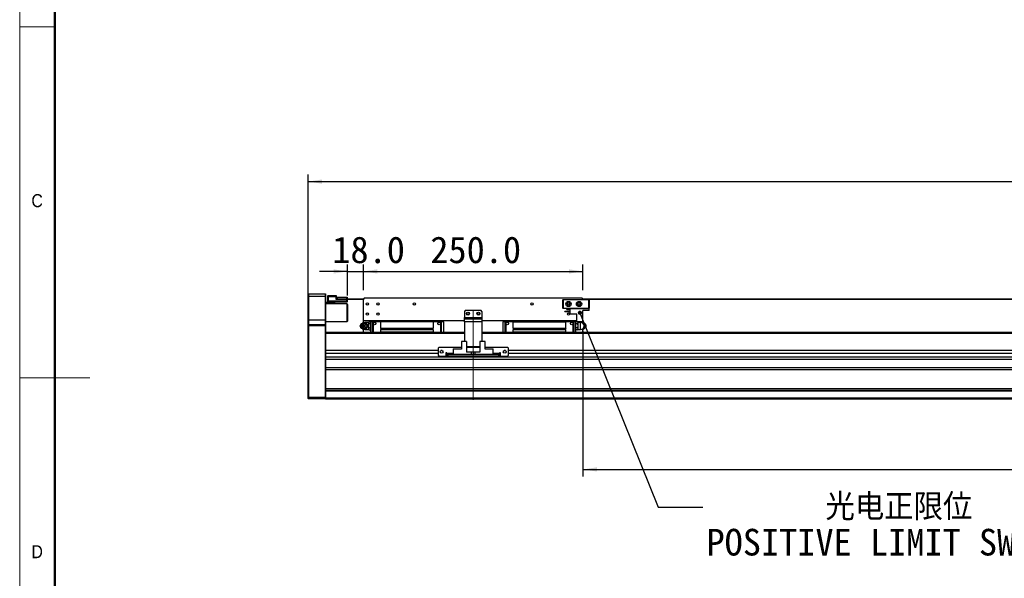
# Model space of a CAD drawing. Header units: millimetres. Extents: x 40 to 3320, y 40 to 2336.
# Tile 2 of 11: x 40 to 1161, y 959 to 1596. Entities that reach past the tile are written whole.
import ezdxf

# ---------------------------------------------------------------- set-up
doc = ezdxf.new("R2010")
doc.units = ezdxf.units.MM
doc.header["$LTSCALE"] = 8
doc.linetypes.add('CENTERX2', pattern=[20.32, 12.7, -2.54, 2.54, -2.54])
doc.layers.add('DIMNS', color=7, linetype='Continuous')
doc.styles.add('SLDTEXTSTYLE0', font='Gothic.ttf', dxfattribs={"width": 0.913})
doc.styles.add('SLDTEXTSTYLE7', font='txt')
doc.styles.add('SLDTEXTSTYLE8', font='txt', dxfattribs={"bigfont": 'bigfont'})
doc.dimstyles.new('SLDDIMSTYLE0', dxfattribs={"dimtxt": 30.4, "dimasz": 16, "dimexe": 0, "dimexo": 0.0625, "dimgap": 7.6, "dimtad": 2, "dimdec": 1, "dimrnd": 1e-09, "dimzin": 4, "dimdsep": 46, "dimtxsty": 'SLDTEXTSTYLE7', "dimsah": 1, "dimcen": 0.09, "dimadec": 0, "dimazin": 1, "dimtfac": 1, "dimtdec": 1, "dimtmove": 0, "dimatfit": 0, "dimfxl": 0, "dimfrac": 2, "dimtolj": 1, "dimtzin": 12, "dimarcsym": 0})
doc.dimstyles.new('SLDDIMSTYLE1', dxfattribs={"dimtxt": 30.4, "dimasz": 16, "dimexe": 0, "dimexo": 0.0625, "dimgap": 7.6, "dimtad": 2, "dimdec": 1, "dimrnd": 1e-09, "dimzin": 4, "dimdsep": 46, "dimtxsty": 'SLDTEXTSTYLE7', "dimsah": 1, "dimcen": 0.09, "dimadec": 0, "dimazin": 1, "dimtfac": 1, "dimtdec": 1, "dimtofl": 0, "dimtmove": 0, "dimatfit": 3, "dimfxl": 0, "dimfrac": 2, "dimtolj": 1, "dimtzin": 12, "dimarcsym": 0})
doc.dimstyles.new('SLDDIMSTYLE4', dxfattribs={"dimtxt": 0.18, "dimasz": 4.8, "dimexe": 0, "dimexo": 0.0625, "dimgap": 0, "dimtad": 0, "dimtih": 1, "dimtoh": 1, "dimdec": 0, "dimrnd": 1e-09, "dimzin": 0, "dimdsep": 46, "dimtxsty": 'Standard', "dimblk1": 'DOT', "dimblk2": 'DOT', "dimsah": 1, "dimcen": 0.09, "dimadec": 0, "dimazin": 0, "dimtfac": 4.8, "dimtdec": 0, "dimtofl": 0, "dimtmove": 0, "dimatfit": 3, "dimldrblk": 'DOT', "dimfxl": 0, "dimfrac": 2, "dimtolj": 1, "dimtzin": 0, "dimarcsym": 0})

# ---------------------------------------------------------------- blocks, each defined once
blk = doc.blocks.new('_D_8')
at = {"layer": 'DIMNS'}
for p, q in [((368.3, 1257.2), (368.3, 1419.5)), ((2484.3, 1257.2), (2484.3, 1419.5)), ((368.3, 1411.5), (2484.3, 1411.5))]:
    blk.add_line(p, q, dxfattribs=at)
for points in [[(368.3, 1411.5), (384.3, 1409.1), (384.3, 1413.9)], [(2484.3, 1411.5), (2468.3, 1413.9), (2468.3, 1409.1)]]:
    blk.add_solid(points, dxfattribs=at)
at = {"layer": 'DIMNS', "insert": (1347.4, 1451.4), "char_height": 30.4, "attachment_point": 1, "style": 'SLDTEXTSTYLE7'}
blk.add_mtext('2116.0', dxfattribs=at)
blk = doc.blocks.new('_D_10')
at = {"layer": 'DIMNS'}
for p, q in [((431.3, 1287.7), (431.3, 1317.1)), ((681.3, 1287.7), (681.3, 1317.1)), ((431.3, 1309.1), (681.3, 1309.1))]:
    blk.add_line(p, q, dxfattribs=at)
for points in [[(431.3, 1309.1), (447.3, 1306.7), (447.3, 1311.5)], [(681.3, 1309.1), (665.3, 1311.5), (665.3, 1306.7)]]:
    blk.add_solid(points, dxfattribs=at)
at = {"layer": 'DIMNS', "insert": (507.5, 1349), "char_height": 30.4, "attachment_point": 1, "style": 'SLDTEXTSTYLE7'}
blk.add_mtext('250.0', dxfattribs=at)
blk = doc.blocks.new('_D_11')
at = {"layer": 'DIMNS'}
for p, q in [((413.3, 1281.7), (413.3, 1317.1)), ((431.3, 1287.7), (431.3, 1317.1)), ((413.3, 1309.1), (381.3, 1309.1)), ((413.3, 1309.1), (431.3, 1309.1)), ((431.3, 1309.1), (470.8, 1309.1))]:
    blk.add_line(p, q, dxfattribs=at)
for points in [[(413.3, 1309.1), (397.3, 1311.5), (397.3, 1306.7)], [(431.3, 1309.1), (447.3, 1306.7), (447.3, 1311.5)]]:
    blk.add_solid(points, dxfattribs=at)
at = {"layer": 'DIMNS', "insert": (395.9, 1349), "char_height": 30.4, "attachment_point": 1, "style": 'SLDTEXTSTYLE7'}
blk.add_mtext('18.0', dxfattribs=at)
blk = doc.blocks.new('_D_12')
at = {"layer": 'DIMNS'}
for p, q in [((681.3, 1241.4), (681.3, 1075.5)), ((2141.3, 1237.9), (2141.3, 1075.5)), ((681.3, 1083.5), (2141.3, 1083.5))]:
    blk.add_line(p, q, dxfattribs=at)
for points in [[(681.3, 1083.5), (697.3, 1081.1), (697.3, 1085.9)], [(2141.3, 1083.5), (2125.3, 1085.9), (2125.3, 1081.1)]]:
    blk.add_solid(points, dxfattribs=at)
at = {"layer": 'DIMNS', "char_height": 30.4, "attachment_point": 1, "style": 'SLDTEXTSTYLE7'}
for s, insert in [('Stroke T=', (1283.1, 1123.4)), ('1460.0', (1458.7, 1123.4))]:
    blk.add_mtext(s, dxfattribs=dict(at, insert=insert))
blk = doc.blocks.new('SW_NOTE_5')
at = {"layer": 'DIMNS', "color": 0, "char_height": 30.4, "attachment_point": 1}
for s, insert, style in [('     光电正限位', (4.3, 15.4), 'SLDTEXTSTYLE8'), ('POSITIVE LIMIT SWITCH', (4.3, -24.8), 'SLDTEXTSTYLE7')]:
    blk.add_mtext(s, dxfattribs=dict(at, insert=insert, style=style))
blk = doc.blocks.new('_DOT')
at = {"color": 0, "linetype": 'ByBlock', "lineweight": -2}
blk.add_line((-0.5, 0), (-1, 0), dxfattribs=at)
at = {"color": 0, "linetype": 'ByBlock', "const_width": 0.5}
blk.add_lwpolyline([(-0.25, 0, 1), (0.25, 0, 1)], format="xyb", close=True, dxfattribs=at)

msp = doc.modelspace()

# ---------------------------------------------------------------- linework, layer by layer
at = {"color": 7, "linetype": 'Continuous', "lineweight": 18}
for p, q in [((40, 2336), (40, 40)), ((80, 2296), (80, 80)), ((40, 1588), (80, 1588)), ((40, 1188), (120, 1188))]:
    msp.add_line(p, q, dxfattribs=at)
at = {"color": 7, "linetype": 'Continuous', "lineweight": 50}
msp.add_line((80, 2296), (80, 80), dxfattribs=at)
at = {"color": 7, "linetype": 'Continuous', "lineweight": 25}
for p, q in [((368.648705, 1283.5100099), (368.3486552, 1283.2100123)), ((368.3486552, 1280.5100113), (368.3486552, 1283.2100123)), ((368.648705, 1280.5100113), (368.3486552, 1280.5100113)), ((368.3486552, 1253.5100125), (368.3486552, 1280.5100113)), ((368.648705, 1283.5100099), (368.648705, 1280.5100113)), ((368.648705, 1283.5100099), (388.0487055, 1283.5100099)), ((368.648705, 1280.5100113), (368.648705, 1253.5100125)), ((388.0487055, 1280.5100113), (368.648705, 1280.5100113)), ((388.0487055, 1280.5100113), (388.0487055, 1283.5100099)), ((388.0487055, 1283.5100099), (388.3486957, 1283.2100123)), ((388.0487055, 1253.5100125), (388.0487055, 1280.5100113)), ((388.0487055, 1280.5100113), (388.3486957, 1280.5100113)), ((388.3486957, 1283.2100123), (388.3486957, 1280.5100113)), ((388.3486957, 1280.5100113), (388.3486957, 1253.5100125)), ((390.8486933, 1281.2100157), (391.1486835, 1281.5100133)), ((390.8486933, 1280.0100103), (390.8486933, 1281.2100157)), ((390.8486933, 1275.5100161), (390.8486933, 1280.0100103)), ((390.8486933, 1280.0100103), (391.1486835, 1280.0100103)), ((391.1486835, 1281.5100133), (391.1486835, 1280.0100103)), ((391.1486835, 1281.5100133), (400.3486604, 1281.5100133)), ((391.1486835, 1280.0100103), (391.1486835, 1275.5100161)), ((400.3486604, 1280.0100103), (391.1486835, 1280.0100103)), ((400.3486604, 1281.5100133), (400.3486604, 1280.0100103)), ((400.3486604, 1277.210015), (400.3486604, 1280.0100103)), ((400.8486838, 1277.7100161), (400.8486838, 1279.7100127)), ((400.8486838, 1279.7100127), (401.3487072, 1279.7100127)), ((401.3487072, 1279.7100127), (401.3487072, 1277.7100161)), ((401.3487072, 1279.7100127), (412.3486848, 1279.7100127)), ((412.3486848, 1277.7100161), (412.3486848, 1279.7100127)), ((412.3486848, 1279.7100127), (412.8487081, 1279.7100127)), ((412.8487081, 1279.7100127), (412.8487081, 1277.7100161)), ((432.3486955, 1278.5100147), (431.3486786, 1277.5100127)), ((680.3486765, 1278.5100147), (432.3486955, 1278.5100147)), ((681.3486786, 1277.5100127), (680.3486765, 1278.5100147)), ((388.3486957, 1274.010013), (391.1486835, 1274.010013)), ((398.3486862, 1273.010011), (388.3486957, 1273.010011)), ((412.8487081, 1272.0100164), (388.3486957, 1272.0100164)), ((390.8486933, 1274.3100107), (390.8486933, 1275.5100161)), ((391.1486835, 1275.5100161), (390.8486933, 1275.5100161)), ((391.1486835, 1274.010013), (390.8486933, 1274.3100107)), ((391.1486835, 1275.5100161), (412.5486583, 1275.5100161)), ((391.1486835, 1275.5100161), (391.1486835, 1274.010013)), ((412.5486583, 1274.010013), (391.1486835, 1274.010013)), ((398.3486862, 1274.010013), (398.3486862, 1273.010011)), ((398.3486862, 1273.010011), (398.3486862, 1272.0100164)), ((400.3486604, 1277.5100127), (412.5486583, 1277.5100127)), ((412.5486583, 1277.210015), (400.3486604, 1277.210015)), ((400.8486838, 1277.5100127), (400.8486838, 1277.7100161)), ((401.3487072, 1277.7100161), (400.8486838, 1277.7100161)), ((401.3487072, 1277.7100161), (412.3486848, 1277.7100161)), ((412.8487081, 1277.7100161), (412.3486848, 1277.7100161)), ((412.5486583, 1277.5100127), (431.3486786, 1277.5100127)), ((412.5486583, 1277.5100127), (412.5486583, 1277.210015)), ((412.5486583, 1277.5100127), (412.8487081, 1277.210015)), ((412.5486583, 1275.5100161), (412.5486583, 1277.210015)), ((412.5486583, 1277.210015), (412.8487081, 1277.210015)), ((412.5486583, 1274.010013), (412.5486583, 1275.5100161)), ((412.5486583, 1275.5100161), (412.8487081, 1275.5100161)), ((412.5486583, 1274.010013), (412.8487081, 1274.3100107)), ((412.8487081, 1277.7100161), (431.5486819, 1277.7100161)), ((412.8487081, 1277.210015), (412.8487081, 1275.5100161)), ((412.8487081, 1275.5100161), (412.8487081, 1274.3100107)), ((413.3486719, 1271.5100154), (412.8487081, 1272.0100164)), ((412.8487081, 1252.0100132), (412.8487081, 1272.0100164)), ((413.3486719, 1271.5100154), (413.3486719, 1252.5100142)), ((431.3486786, 1253.0100115), (431.3486786, 1277.5100127)), ((658.3486766, 1276.710014), (658.6486966, 1277.0100117)), ((658.6486966, 1276.5857458), (658.3486766, 1276.710014)), ((658.3486766, 1267.3100114), (658.3486766, 1276.710014)), ((658.6486966, 1267.4342796), (658.3486766, 1267.3100114)), ((658.6486966, 1267.0100137), (658.3486766, 1267.3100114)), ((658.6486966, 1277.0100117), (688.0486877, 1277.0100117)), ((658.6486966, 1277.0100117), (658.7729425, 1276.710014)), ((658.7729425, 1276.710014), (658.6486966, 1276.5857458)), ((658.6486966, 1276.5857458), (658.6486966, 1267.4342796)), ((658.6486966, 1267.4342796), (658.7729425, 1267.3100114)), ((658.7729425, 1267.3100114), (658.6486966, 1267.0100137)), ((666.8486864, 1267.0100137), (658.6486966, 1267.0100137)), ((687.924412, 1276.710014), (658.7729425, 1276.710014)), ((658.7729425, 1267.3100114), (687.924412, 1267.3100114)), ((666.8486864, 1260.8100131), (666.8486864, 1267.0100137)), ((666.8486864, 1267.0100137), (688.3486778, 1267.0100137)), ((681.1486901, 1277.7100161), (2171.5487213, 1277.7100161)), ((681.3486786, 1277.5100127), (2171.3486881, 1277.5100127)), ((681.3486786, 1277.0100117), (681.3486786, 1277.5100127)), ((688.0486877, 1277.0100117), (687.924412, 1276.710014)), ((688.0486877, 1276.5857458), (687.924412, 1276.710014)), ((687.924412, 1267.3100114), (688.0486877, 1267.4342796)), ((687.924412, 1267.3100114), (688.0486877, 1267.0100137)), ((688.0486877, 1277.0100117), (688.3486778, 1276.710014)), ((688.3486778, 1276.710014), (688.0486877, 1276.5857458)), ((688.0486877, 1267.4342796), (688.0486877, 1276.5857458)), ((688.3486778, 1267.3100114), (688.0486877, 1267.4342796)), ((688.3486778, 1267.3100114), (688.0486877, 1267.0100137)), ((688.3486778, 1276.710014), (688.3486778, 1267.3100114)), ((688.3486778, 1264.4100144), (688.3486778, 1267.0100137)), ((547.3486752, 1264.5100161), (546.3486881, 1263.5100141)), ((546.3486881, 1263.5100141), (546.3486881, 1256.5100111)), ((546.3486881, 1256.5100111), (566.348669, 1256.5100111)), ((546.3486881, 1255.0100118), (546.3486881, 1256.5100111)), ((565.3486819, 1264.5100161), (547.3486752, 1264.5100161)), ((566.348669, 1263.5100141), (565.3486819, 1264.5100161)), ((566.348669, 1263.5100141), (566.348669, 1256.5100111)), ((566.348669, 1256.5100111), (566.348669, 1255.0100118)), ((660.6486709, 1263.7600109), (666.8486864, 1263.7600109)), ((660.6486709, 1263.4600133), (660.6486709, 1263.7600109)), ((660.6486709, 1263.4600133), (666.8486864, 1263.4600133)), ((663.0486817, 1266.410011), (666.8486864, 1266.410011)), ((663.0486817, 1265.7100141), (663.0486817, 1266.410011)), ((663.0486817, 1265.7100141), (666.8486864, 1265.7100141)), ((666.8486864, 1260.8100131), (674.3986876, 1260.8100131)), ((674.3986876, 1251.5100121), (674.3986876, 1260.8100131)), ((681.3486786, 1251.5100121), (681.3486786, 1264.4100144)), ((688.3486778, 1264.4100144), (681.3486786, 1264.4100144)), ((368.648705, 1253.5100125), (368.3486552, 1253.5100125)), ((368.3486552, 1248.2100122), (368.3486552, 1253.5100125)), ((368.648705, 1248.5100135), (368.3486552, 1248.2100122)), ((368.3486552, 1247.0100142), (368.3486552, 1248.2100122)), ((368.648705, 1247.0100142), (368.3486552, 1247.0100142)), ((368.3486552, 1166.1342766), (368.3486552, 1247.0100142)), ((368.648705, 1253.5100125), (368.648705, 1248.5100135)), ((388.0487055, 1253.5100125), (368.648705, 1253.5100125)), ((368.648705, 1248.5100135), (368.648705, 1247.0100142)), ((368.648705, 1248.5100135), (388.0487055, 1248.5100135)), ((368.648705, 1247.0100142), (368.648705, 1166.0100121)), ((388.0487055, 1247.0100142), (368.648705, 1247.0100142)), ((388.0487055, 1248.5100135), (388.0487055, 1253.5100125)), ((388.3486957, 1253.5100125), (388.0487055, 1253.5100125)), ((388.0487055, 1247.0100142), (388.0487055, 1248.5100135)), ((388.3486957, 1248.2100122), (388.0487055, 1248.5100135)), ((388.0487055, 1166.0100121), (388.0487055, 1247.0100142)), ((388.3486957, 1247.0100142), (388.0487055, 1247.0100142)), ((388.3486957, 1253.5100125), (388.3486957, 1248.2100122)), ((388.3486957, 1252.0100132), (412.8487081, 1252.0100132)), ((388.3486957, 1248.2100122), (388.3486957, 1247.0100142)), ((388.3486957, 1247.0100142), (388.3486957, 1239.2241575)), ((412.8487081, 1252.0100132), (413.3486719, 1252.5100142)), ((428.5455019, 1248.9713758), (428.1887085, 1248.4506771)), ((428.1887085, 1245.5693513), (428.5455019, 1245.0486489)), ((430.4555029, 1250.5100138), (430.1974148, 1250.1421116)), ((546.3486881, 1253.0100115), (431.3486786, 1253.0100115)), ((431.3486786, 1250.5100138), (431.3486786, 1253.0100115)), ((437.3486907, 1251.0100111), (434.0486796, 1251.0100111)), ((434.1791243, 1250.5100138), (434.6346528, 1250.5100138)), ((436.5199477, 1247.0100142), (436.0405178, 1247.0100142)), ((437.8474922, 1251.6288154), (437.3486907, 1251.1300139)), ((437.3486907, 1250.9676732), (437.8474922, 1251.6288154)), ((437.3486907, 1251.1300139), (437.3486907, 1250.9676732)), ((437.3486907, 1250.4741132), (437.3486907, 1250.9676732)), ((437.3486907, 1249.980557), (437.3486907, 1250.4741132)), ((437.8474922, 1249.3194148), (437.3486907, 1249.980557)), ((437.3486907, 1247.9971304), (437.3486907, 1249.980557)), ((437.3486907, 1247.9971304), (437.8474922, 1249.3194148)), ((437.3486907, 1247.0100142), (437.3486907, 1247.9971304)), ((437.3486907, 1246.0228942), (437.3486907, 1247.0100142)), ((437.8474922, 1244.7006099), (437.3486907, 1246.0228942)), ((437.3486907, 1244.0394714), (437.3486907, 1246.0228942)), ((437.3486907, 1244.0394714), (437.8474922, 1244.7006099)), ((437.8474922, 1251.6288154), (439.3486948, 1251.6288154)), ((439.3486948, 1249.3194148), (437.8474922, 1249.3194148)), ((437.8474922, 1244.7006099), (439.3486948, 1244.7006099)), ((439.3486948, 1252.6100121), (441.8486924, 1252.6100121)), ((439.3486948, 1252.6100121), (439.3486948, 1251.6100138)), ((441.8486924, 1251.6100138), (439.3486948, 1251.6100138)), ((439.3486948, 1251.6100138), (439.3486948, 1239.5100139)), ((441.8486924, 1252.1100111), (441.8486924, 1252.6100121)), ((442.3486859, 1252.6100121), (441.8486924, 1252.1100111)), ((441.8486924, 1251.6100138), (441.8486924, 1252.1100111)), ((441.8486924, 1252.1100111), (442.3486859, 1251.6100138)), ((441.8486924, 1239.5100139), (441.8486924, 1251.6100138)), ((450.9486825, 1252.6100121), (442.3486859, 1252.6100121)), ((442.3486859, 1251.6100138), (442.3486859, 1239.5100139)), ((450.9486825, 1251.6100138), (442.3486859, 1251.6100138)), ((450.9486825, 1253.0100115), (450.9486825, 1251.7000131)), ((510.7486815, 1251.7000131), (450.9486825, 1251.7000131)), ((450.9486825, 1251.7000131), (450.9486825, 1244.6100145)), ((450.9486825, 1244.6100145), (450.9486825, 1244.1100135)), ((450.9486825, 1244.6100145), (510.7486815, 1244.6100145)), ((510.7486815, 1253.0100115), (510.7486815, 1251.7000131)), ((519.3486781, 1252.6100121), (510.7486815, 1252.6100121)), ((510.7486815, 1251.7000131), (510.7486815, 1244.6100145)), ((519.3486781, 1251.6100138), (510.7486815, 1251.6100138)), ((510.7486815, 1244.6100145), (510.7486815, 1244.1100135)), ((519.8486716, 1252.1100111), (519.3486781, 1252.6100121)), ((519.3486781, 1251.6100138), (519.8486716, 1252.1100111)), ((519.3486781, 1239.5100139), (519.3486781, 1251.6100138)), ((519.8486716, 1252.6100121), (519.8486716, 1252.1100111)), ((519.8486716, 1252.6100121), (522.3486693, 1252.6100121)), ((519.8486716, 1252.1100111), (519.8486716, 1251.6100138)), ((522.3486693, 1251.6100138), (519.8486716, 1251.6100138)), ((519.8486716, 1251.6100138), (519.8486716, 1239.5100139)), ((522.3486693, 1251.6100138), (522.3486693, 1252.6100121)), ((522.3486693, 1251.6100138), (522.3486693, 1239.5100139)), ((546.3486881, 1251.5100121), (546.3486881, 1255.0100118)), ((546.3486881, 1255.0100118), (566.348669, 1255.0100118)), ((566.348669, 1251.5100121), (546.3486881, 1251.5100121)), ((546.3486881, 1251.5100121), (546.3486881, 1229.4100143)), ((566.348669, 1255.0100118), (566.348669, 1251.5100121)), ((674.3986876, 1253.0100115), (566.348669, 1253.0100115)), ((566.348669, 1251.5100121), (566.348669, 1229.4100143)), ((590.3486879, 1252.6100121), (592.8486855, 1252.6100121)), ((590.3486879, 1252.6100121), (590.3486879, 1251.6100138)), ((592.8486855, 1251.6100138), (590.3486879, 1251.6100138)), ((590.3486879, 1239.5100139), (590.3486879, 1251.6100138)), ((592.8486855, 1252.1100111), (592.8486855, 1252.6100121)), ((593.348679, 1252.6100121), (592.8486855, 1252.1100111)), ((592.8486855, 1251.6100138), (592.8486855, 1252.1100111)), ((592.8486855, 1252.1100111), (593.348679, 1251.6100138)), ((592.8486855, 1239.5100139), (592.8486855, 1251.6100138)), ((601.9486756, 1252.6100121), (593.348679, 1252.6100121)), ((593.348679, 1251.6100138), (593.348679, 1239.5100139)), ((601.9486756, 1251.6100138), (593.348679, 1251.6100138)), ((601.9486756, 1251.7000131), (601.9486756, 1253.0100115)), ((601.9486756, 1251.7000131), (661.7486746, 1251.7000131)), ((601.9486756, 1244.6100145), (601.9486756, 1251.7000131)), ((601.9486756, 1244.1100135), (601.9486756, 1244.6100145)), ((601.9486756, 1244.6100145), (661.7486746, 1244.6100145)), ((661.7486746, 1251.7000131), (661.7486746, 1253.0100115)), ((670.3486712, 1252.6100121), (661.7486746, 1252.6100121)), ((661.7486746, 1244.6100145), (661.7486746, 1251.7000131)), ((670.3486712, 1251.6100138), (661.7486746, 1251.6100138)), ((661.7486746, 1244.6100145), (661.7486746, 1244.1100135)), ((670.8486945, 1252.1100111), (670.3486712, 1252.6100121)), ((670.3486712, 1251.6100138), (670.8486945, 1252.1100111)), ((670.3486712, 1239.5100139), (670.3486712, 1251.6100138)), ((670.8486945, 1252.6100121), (670.8486945, 1252.1100111)), ((670.8486945, 1252.6100121), (673.3486921, 1252.6100121)), ((670.8486945, 1252.1100111), (670.8486945, 1251.6100138)), ((673.3486921, 1251.6100138), (670.8486945, 1251.6100138)), ((670.8486945, 1251.6100138), (670.8486945, 1239.5100139)), ((673.3486921, 1251.6100138), (673.3486921, 1252.6100121)), ((674.3986876, 1251.6288154), (673.3486921, 1251.6288154)), ((673.3486921, 1239.5100139), (673.3486921, 1251.6100138)), ((674.8498947, 1249.3194148), (673.3486921, 1249.3194148)), ((674.8498947, 1244.7006099), (673.3486921, 1244.7006099)), ((681.3486786, 1251.5100121), (674.3986876, 1251.5100121)), ((674.8498947, 1251.6288154), (675.3486962, 1250.9676732)), ((675.3486962, 1249.980557), (674.8498947, 1249.3194148)), ((674.8498947, 1249.3194148), (675.3486962, 1247.9971304)), ((675.3486962, 1246.0228942), (674.8498947, 1244.7006099)), ((674.8498947, 1244.7006099), (675.3486962, 1244.0394714)), ((675.3486962, 1251.1300139), (674.9686868, 1251.5100121)), ((675.3486962, 1250.9676732), (675.3486962, 1251.1300139)), ((678.6486776, 1251.0100111), (675.3486962, 1251.0100111)), ((675.3486962, 1250.9676732), (675.3486962, 1250.4741132)), ((675.3486962, 1250.4741132), (675.3486962, 1249.980557)), ((675.3486962, 1249.980557), (675.3486962, 1247.9971304)), ((675.3486962, 1247.9971304), (675.3486962, 1247.0100142)), ((675.3486962, 1247.0100142), (675.3486962, 1246.0228942)), ((675.3486962, 1246.0228942), (675.3486962, 1244.0394714)), ((681.833011, 1250.5100138), (680.4518075, 1250.5100138)), ((681.3486786, 1250.5100138), (681.3486786, 1251.5100121)), ((682.2418542, 1250.5100138), (681.833011, 1250.5100138)), ((684.1040374, 1247.0100142), (683.7180377, 1247.0100142)), ((684.5086635, 1248.4506771), (684.1518552, 1248.9713758)), ((684.1518552, 1245.0486489), (684.5086635, 1245.5693513)), ((546.3486881, 1239.5100139), (388.3486957, 1239.5100139)), ((388.3486957, 1239.2241575), (388.3486957, 1238.5100119)), ((388.3486957, 1238.5100119), (388.3486957, 1219.0100133)), ((431.3486786, 1239.5100139), (431.3486786, 1243.5100146)), ((434.0486796, 1243.0100135), (437.3486907, 1243.0100135)), ((434.1791243, 1243.5100146), (434.6346528, 1243.5100146)), ((437.3486907, 1243.5459115), (437.3486907, 1244.0394714)), ((437.3486907, 1243.0523515), (437.3486907, 1243.5459115)), ((437.8474922, 1242.3912093), (437.3486907, 1243.0523515)), ((437.3486907, 1242.8900145), (437.3486907, 1243.0523515)), ((437.3486907, 1242.8900145), (437.8474922, 1242.3912093)), ((437.8474922, 1242.3912093), (439.3486948, 1242.3912093)), ((510.7486815, 1244.1100135), (450.9486825, 1244.1100135)), ((450.9486825, 1242.9100118), (450.9486825, 1240.0800131)), ((450.9486825, 1242.9100118), (510.7486815, 1242.9100118)), ((510.7486815, 1240.0800131), (450.9486825, 1240.0800131)), ((450.9486825, 1240.0800131), (450.9486825, 1239.5100139)), ((510.7486815, 1242.9100118), (510.7486815, 1240.0800131)), ((510.7486815, 1240.0800131), (510.7486815, 1239.5100139)), ((2286.3486976, 1239.5100139), (566.348669, 1239.5100139)), ((661.7486746, 1244.1100135), (601.9486756, 1244.1100135)), ((601.9486756, 1240.0800131), (601.9486756, 1242.9100118)), ((601.9486756, 1242.9100118), (661.7486746, 1242.9100118)), ((601.9486756, 1239.5100139), (601.9486756, 1240.0800131)), ((661.7486746, 1240.0800131), (601.9486756, 1240.0800131)), ((661.7486746, 1240.0800131), (661.7486746, 1242.9100118)), ((661.7486746, 1239.5100139), (661.7486746, 1240.0800131)), ((674.8498947, 1242.3912093), (673.3486921, 1242.3912093)), ((675.3486962, 1243.0523515), (674.8498947, 1242.3912093)), ((674.8498947, 1242.3912093), (675.3486962, 1242.8900145)), ((675.3486962, 1244.0394714), (675.3486962, 1243.5459115)), ((675.3486962, 1243.5459115), (675.3486962, 1243.0523515)), ((675.3486962, 1243.0523515), (675.3486962, 1242.8900145)), ((675.3486962, 1243.0100135), (678.6486776, 1243.0100135)), ((681.3486786, 1239.5100139), (681.3486786, 1243.5100146)), ((682.2418542, 1243.5100146), (681.833011, 1243.5100146)), ((517.348674, 1222.510013), (516.3486869, 1221.5100128)), ((542.8486735, 1222.510013), (517.348674, 1222.510013)), ((542.8486735, 1229.4100143), (542.8486735, 1220.5100126)), ((548.8486857, 1229.4100143), (542.8486735, 1229.4100143)), ((548.8486857, 1229.4100143), (548.8486857, 1217.010013)), ((563.8486714, 1223.0100121), (548.8486857, 1223.0100121)), ((563.8486714, 1222.510013), (548.8486857, 1222.510013)), ((563.8486714, 1229.4100143), (563.8486714, 1217.010013)), ((569.8486836, 1229.4100143), (563.8486714, 1229.4100143)), ((569.8486836, 1220.5100126), (569.8486836, 1229.4100143)), ((595.3486831, 1222.510013), (569.8486836, 1222.510013)), ((596.3486702, 1221.5100128), (595.3486831, 1222.510013)), ((516.3486869, 1219.0100133), (388.3486957, 1219.0100133)), ((388.3486957, 1219.0100133), (388.3486957, 1215.6100135)), ((516.3486869, 1215.6100135), (388.3486957, 1215.6100135)), ((388.3486957, 1215.6100135), (388.3486957, 1211.2750348)), ((2464.3486709, 1211.2750348), (388.3486957, 1211.2750348)), ((388.3486957, 1211.2750348), (388.3486957, 1209.9673647)), ((516.3486869, 1221.5100128), (516.3486869, 1213.5100134)), ((516.3486869, 1213.5100134), (517.348674, 1212.5100132)), ((517.348674, 1212.5100132), (525.3486902, 1212.5100132)), ((521.1486787, 1219.0100133), (519.5486815, 1219.0100133)), ((526.3486774, 1216.510012), (525.3486902, 1216.510012)), ((525.3486902, 1216.510012), (525.3486902, 1212.5100132)), ((526.3486774, 1215.6100135), (525.3486902, 1215.6100135)), ((526.3486774, 1215.5100137), (526.3486774, 1216.510012)), ((526.3486774, 1215.5100137), (526.3486774, 1214.5100135)), ((526.3486774, 1212.5100132), (526.3486774, 1214.5100135)), ((526.3486774, 1214.5100135), (527.3486943, 1214.5100135)), ((527.3486943, 1212.5100132), (526.3486774, 1212.5100132)), ((527.3486943, 1214.5100135), (527.3486943, 1212.5100132)), ((585.3486926, 1214.5100135), (527.3486943, 1214.5100135)), ((585.3486926, 1212.5100132), (527.3486943, 1212.5100132)), ((533.6486966, 1221.0100137), (541.4486796, 1221.0100137)), ((533.6486966, 1221.0100137), (533.6486966, 1220.5100126)), ((533.6486966, 1220.5100126), (533.6486966, 1214.5100135)), ((542.8486735, 1220.5100126), (533.6486966, 1220.5100126)), ((541.9486732, 1220.5100126), (541.4486796, 1221.0100137)), ((554.3486745, 1217.010013), (548.8486857, 1217.010013)), ((554.3486745, 1214.5100135), (554.3486745, 1217.010013)), ((556.3486786, 1217.010013), (554.3486745, 1217.010013)), ((556.3486786, 1217.010013), (556.3486786, 1214.5100135)), ((558.3486826, 1217.010013), (556.3486786, 1217.010013)), ((558.3486826, 1217.010013), (558.3486826, 1214.5100135)), ((563.8486714, 1217.010013), (558.3486826, 1217.010013)), ((579.0486903, 1220.5100126), (569.8486836, 1220.5100126)), ((571.2486775, 1221.0100137), (570.7486839, 1220.5100126)), ((571.2486775, 1221.0100137), (579.0486903, 1221.0100137)), ((579.0486903, 1220.5100126), (579.0486903, 1221.0100137)), ((579.0486903, 1214.5100135), (579.0486903, 1220.5100126)), ((585.3486926, 1212.5100132), (585.3486926, 1214.5100135)), ((585.3486926, 1214.5100135), (586.3486797, 1214.5100135)), ((586.3486797, 1212.5100132), (585.3486926, 1212.5100132)), ((587.3486967, 1216.510012), (586.3486797, 1216.510012)), ((586.3486797, 1216.510012), (586.3486797, 1215.5100137)), ((587.3486967, 1215.6100135), (586.3486797, 1215.6100135)), ((586.3486797, 1214.5100135), (586.3486797, 1215.5100137)), ((586.3486797, 1214.5100135), (586.3486797, 1212.5100132)), ((587.3486967, 1212.5100132), (587.3486967, 1216.510012)), ((587.3486967, 1212.5100132), (595.3486831, 1212.5100132)), ((593.1486756, 1219.0100133), (591.5486784, 1219.0100133)), ((595.3486831, 1212.5100132), (596.3486702, 1213.5100134)), ((596.3486702, 1213.5100134), (596.3486702, 1221.5100128)), ((2256.3487262, 1219.0100133), (596.3486702, 1219.0100133)), ((2256.3487262, 1215.6100135), (596.3486702, 1215.6100135)), ((388.3486957, 1209.9673647), (388.3486957, 1172.8100136)), ((2464.3486709, 1208.8175781), (388.3486957, 1208.8175781)), ((2464.3486709, 1199.4057677), (388.3486957, 1199.4057677)), ((2464.3486709, 1196.9483117), (388.3486957, 1196.9483117)), ((368.3486552, 1166.1342766), (368.648705, 1166.0100121)), ((368.3486552, 1164.3100131), (368.3486552, 1166.1342766)), ((368.648705, 1166.0100121), (368.648705, 1164.0100136)), ((368.648705, 1166.0100121), (388.0487055, 1166.0100121)), ((388.3486957, 1166.1342766), (388.0487055, 1166.0100121)), ((388.0487055, 1164.0100136), (388.0487055, 1166.0100121)), ((2464.3486709, 1175.5100127), (388.3486957, 1175.5100127)), ((2464.3486709, 1173.5100124), (388.3486957, 1173.5100124)), ((388.3486957, 1172.8100136), (388.3486957, 1172.5100122)), ((2464.3486709, 1172.5100122), (388.3486957, 1172.5100122)), ((388.3486957, 1172.5100122), (388.3486957, 1164.5100128)), ((368.3486552, 1164.3100131), (368.648705, 1164.0100136)), ((388.0487055, 1164.0100136), (368.648705, 1164.0100136)), ((388.3486957, 1164.3100131), (388.0487055, 1164.0100136)), ((2464.3486709, 1164.5100128), (388.3486957, 1164.5100128)), ((388.3486957, 1164.5100128), (388.3486957, 1163.5100126)), ((2464.3486709, 1163.5100126), (388.3486957, 1163.5100126))]:
    msp.add_line(p, q, dxfattribs=at)
at = {"color": 8, "linetype": 'Continuous', "lineweight": 25}
for p, q in [((434.0486796, 1251.0100111), (434.0486796, 1250.5436309)), ((678.6486776, 1243.0100135), (678.6486776, 1251.0100111)), ((546.3486881, 1238.5100119), (388.3486957, 1238.5100119)), ((434.0486796, 1243.4452653), (434.0486796, 1243.0100135)), ((2286.3486976, 1238.5100119), (566.348669, 1238.5100119)), ((533.6486966, 1215.5100137), (526.3486774, 1215.5100137)), ((586.3486797, 1215.5100137), (579.0486903, 1215.5100137))]:
    msp.add_line(p, q, dxfattribs=at)
at = {"color": 7, "linetype": 'Continuous', "lineweight": 25, "flags": 128}
for points in [[(427.7486772, 1247.0100142), (427.9197425, 1247.9376078), (428.4069211, 1248.723983), (429.1360349, 1249.2494203), (429.9961002, 1249.4339302), (430.8561356, 1249.2494203), (431.5852494, 1248.723983), (432.072428, 1247.9376078), (432.2434933, 1247.0100142), (432.072428, 1246.0824206), (431.5852494, 1245.2960417), (430.8561356, 1244.7706044), (429.9961002, 1244.5860945), (429.1360349, 1244.7706044), (428.4069211, 1245.2960417), (427.9197425, 1246.0824206), (427.7486772, 1247.0100142)], [(428.5455019, 1248.9713758), (428.5916061, 1249.0369148), (429.3326408, 1249.7726634), (430.2550227, 1250.2090327), (431.2587947, 1250.2987414), (432.2352082, 1250.0320665), (433.0784351, 1249.4379014), (433.6970718, 1248.5806376), (434.0241224, 1247.5531764), (434.0241224, 1246.466852), (433.6970718, 1245.4393871), (433.0784351, 1244.5821233), (432.2352082, 1243.9879618), (431.2587947, 1243.7212832), (430.2550227, 1243.8109919), (429.3326408, 1244.247365), (428.5916061, 1244.9831098), (428.5455019, 1245.0486489)], [(684.9486948, 1247.0100142), (684.7776295, 1247.9376078), (684.5086635, 1248.4506771)], [(684.5086635, 1245.5693513), (684.7776295, 1246.0824206), (684.9486948, 1247.0100142)]]:
    msp.add_lwpolyline(points, dxfattribs=at)
at = {"color": 7, "linetype": 'Continuous', "lineweight": 25}
for centre, radius in [((435.8486833, 1272.0100128), 1.25), ((447.8486833, 1272.0100128), 1.25), ((489.3486833, 1272.0100128), 1.25), ((623.3486833, 1272.0100128), 1.25), ((664.8486833, 1272.0100128), 3), ((664.8486833, 1272.0100128), 1.7), ((664.8486833, 1272.0100128), 1.25), ((676.8486833, 1272.0100128), 3), ((676.8486833, 1272.0100128), 1.7), ((676.8486833, 1272.0100128), 1.25), ((435.8486833, 1260.5100128), 1.25), ((447.8486833, 1260.5100128), 1.25), ((550.3486833, 1261.0100128), 1.7), ((550.3486833, 1261.0100128), 1.25), ((562.3486833, 1261.0100128), 1.7), ((562.3486833, 1261.0100128), 1.25), ((664.8486833, 1260.5100128), 1.25), ((444.1486833, 1249.7100128), 1.5), ((517.5486833, 1249.7100128), 1.5), ((595.1486833, 1249.7100128), 1.5), ((668.5486833, 1249.7100128), 1.5), ((520.3486833, 1217.5100128), 1.7), ((592.3486833, 1217.5100128), 1.7)]:
    msp.add_circle(centre, radius, dxfattribs=at)
for centre, radius, start, end in [((431.0061377, 1247.0100128), 3.3, 0, 90.0000000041), ((431.0061377, 1247.0100128), 3.3, 269.9999999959, 0), ((434.0486833, 1247.0100128), 4, 90, 117.9917204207), ((678.6486833, 1247.0100128), 4, 0, 90), ((678.6486833, 1247.0100128), 4, 270, 0), ((679.3013469, 1247.0100123), 3.5754082, 306.7202492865, 53.2797507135), ((681.4838249, 1247.0869141), 3.2680215, 358.6516464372, 71.7118899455), ((681.4805017, 1246.9341675), 3.2713191, 289.1090802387, 1.3285428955), ((434.0486833, 1247.0100128), 4, 242.6870994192, 270)]:
    msp.add_arc(centre, radius, start, end, dxfattribs=at)
at = {"color": 8, "linetype": 'Continuous', "lineweight": 25}
msp.add_arc((431.5466814, 1247.0100123), 3.043552, 293.9301841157, 66.0698158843, dxfattribs=at)
at = {"color": 7, "linetype": 'Continuous', "lineweight": 25}
for points, knots in [([(428.9602906, 1247.0100142), (428.9717394, 1247.1356351), (428.994637, 1247.3868785), (429.1732017, 1247.72124), (429.4361299, 1247.9754406), (429.7644562, 1248.12078), (430.1182892, 1248.140885), (430.4585085, 1248.0335254), (430.7465239, 1247.8106663), (430.9499681, 1247.4978815), (431.023915, 1247.2133289), (431.0379906, 1246.9243056), (430.9922582, 1246.6329427), (430.8203834, 1246.2988409), (430.5556616, 1246.044568), (430.2278185, 1245.8992553), (429.87384, 1245.8791349), (429.5337214, 1245.9865074), (429.2454558, 1246.2093502), (429.0429039, 1246.522171), (428.9663988, 1246.8066244), (428.9614673, 1246.9708335), (428.9602906, 1247.0100142)], [0, 0, 0, 0, 0.0536860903, 0.1073728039, 0.1610569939, 0.2147450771, 0.2684324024, 0.3221182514, 0.3758028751, 0.4294890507, 0.4831760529, 0.4999996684, 0.5536857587, 0.6073729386, 0.6610571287, 0.7147450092, 0.7684323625, 0.8221183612, 0.8758026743, 0.9294888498, 0.983175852, 1, 1, 1, 1]), ([(434.1791243, 1250.5100138), (433.7006109, 1250.5100138), (432.8988338, 1250.5100138), (431.7170954, 1250.5100138), (431.0043921, 1250.5100138), (430.593305, 1250.5100138), (430.4555029, 1250.5100138)], [0, 0, 0, 0, 0.3345926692, 0.560629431, 0.8527169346, 1, 1, 1, 1]), ([(436.0405178, 1247.0100142), (435.7695662, 1247.3675432), (435.3193189, 1247.9616585), (434.7651692, 1248.9051423), (434.4230739, 1249.7262567), (434.2646009, 1250.2353961), (434.1791243, 1250.5100138)], [0, 0, 0, 0, 0.3229030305, 0.5365763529, 0.7500402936, 1, 1, 1, 1]), ([(434.1791243, 1243.5100146), (434.2885294, 1243.8632709), (434.4710536, 1244.4526207), (434.9097007, 1245.3893755), (435.443389, 1246.2208678), (435.8313504, 1246.7335852), (436.0405178, 1247.0100142)], [0, 0, 0, 0, 0.3204903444, 0.534685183, 0.7491279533, 1, 1, 1, 1]), ([(434.6346528, 1250.5100138), (434.9999829, 1250.0023761), (435.6174768, 1249.1443489), (436.2188783, 1247.8961088), (436.427312, 1247.2826558), (436.5199477, 1247.0100142)], [0, 0, 0, 0, 0.4459490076, 0.7537588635, 1, 1, 1, 1]), ([(436.5199477, 1247.0100142), (436.3442346, 1246.5165823), (436.0435838, 1245.6723047), (435.3072847, 1244.4246788), (434.8463685, 1243.7979117), (434.6346528, 1243.5100146)], [0, 0, 0, 0, 0.4319449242, 0.7390714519, 1, 1, 1, 1]), ([(683.7180377, 1247.0100142), (683.3545428, 1247.5187416), (682.7325887, 1248.3891943), (682.1342809, 1249.6342543), (681.9231348, 1250.2480334), (681.833011, 1250.5100138)], [0, 0, 0, 0, 0.4463204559, 0.7636719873, 1, 1, 1, 1]), ([(681.833011, 1243.5100146), (682.0119065, 1244.005295), (682.3217118, 1244.8630052), (683.0580919, 1246.1073269), (683.5160146, 1246.7336828), (683.7180377, 1247.0100142)], [0, 0, 0, 0, 0.432999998, 0.7498548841, 1, 1, 1, 1]), ([(682.2418542, 1250.5100138), (682.527075, 1250.1253829), (683.0093725, 1249.4749868), (683.6412612, 1248.3399583), (683.9201219, 1247.5763347), (684.0693615, 1247.1167897), (684.1040374, 1247.0100142)], [0, 0, 0, 0, 0.3444455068, 0.5824440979, 0.9029807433, 1, 1, 1, 1]), ([(684.1040374, 1247.0100142), (683.9797307, 1246.6282258), (683.7698128, 1245.9834957), (683.2170766, 1244.8782238), (682.6828468, 1244.1035201), (682.3385554, 1243.6401589), (682.2418542, 1243.5100146)], [0, 0, 0, 0, 0.3434796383, 0.5800376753, 0.8820450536, 1, 1, 1, 1]), ([(430.1635296, 1243.9061172), (430.1642249, 1243.9050739), (430.2572012, 1243.7655569), (430.3567242, 1243.6373062), (430.4555029, 1243.5100146)], [0, 0, 0, 0, 0.0074778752, 1, 1, 1, 1]), ([(430.4555029, 1243.5100146), (430.7672417, 1243.5100146), (431.2905779, 1243.5100146), (432.2790806, 1243.5100146), (433.2390271, 1243.5100146), (433.868501, 1243.5100146), (434.1791243, 1243.5100146)], [0, 0, 0, 0, 0.3312929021, 0.5561631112, 0.7809820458, 1, 1, 1, 1]), ([(680.5048407, 1243.5100146), (680.5795918, 1243.5100146), (681.0075693, 1243.5100146), (681.4597822, 1243.5100146), (681.833011, 1243.5100146)], [0, 0, 0, 0, 0.1746612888, 1, 1, 1, 1])]:
    msp.add_open_spline(points, degree=3, knots=knots, dxfattribs=at)
at = {"layer": 'DIMNS', "linetype": 'CENTERX2', "lineweight": 18}
msp.add_line((556.3486833, 1162.7100128), (556.3486833, 1272.3100128), dxfattribs=at)

# ---------------------------------------------------------------- block references
at = {"layer": 'DIMNS'}
msp.add_blockref('SW_NOTE_5', (817.6346154, 1040.5692305), dxfattribs=at)

# ---------------------------------------------------------------- texts
at = {"color": 7, "linetype": 'Continuous', "lineweight": 0, "char_height": 14.8166667, "attachment_point": 1, "style": 'SLDTEXTSTYLE0'}
for s, insert in [('C', (53.3333333, 1397.1704528)), ('D', (53.3333333, 997.1704528))]:
    msp.add_mtext(s, dxfattribs=dict(at, insert=insert))

# ---------------------------------------------------------------- dimensions: what is measured, and where the dimension line sits
at = {"layer": 'DIMNS'}
for base, p1, p2, dimstyle, picture, middle in [((2484.3486833, 1411.5100128), (368.3486833, 1247.0100128), (2484.3486833, 1247.0100128), 'SLDDIMSTYLE1', '_D_8', (1406.8485098, 1411.5100128)), ((431.3486833, 1309.1063879), (413.3486833, 1271.5100128), (431.3486833, 1277.5100128), 'SLDDIMSTYLE0', '_D_11', (433.3472148, 1309.1063879)), ((681.3486833, 1309.1063879), (431.3486833, 1277.5100128), (681.3486833, 1277.5100128), 'SLDDIMSTYLE1', '_D_10', (555.9584919, 1309.1063879))]:
    dim = msp.add_linear_dim(base=base, p1=p1, p2=p2, dimstyle=dimstyle, dxfattribs=at)
    dim.commit()
    dim.dimension.update_dxf_attribs({"geometry": picture, "text_midpoint": middle, "dimtype": 160})
dim = msp.add_linear_dim(base=(2141.3486833, 1083.5100128), p1=(681.3486833, 1251.5100128), p2=(2141.3486833, 1248.0100128), text='Stroke T=<>', dimstyle='SLDDIMSTYLE1', dxfattribs=at)
dim.commit()
dim.dimension.update_dxf_attribs({"geometry": '_D_12', "text_midpoint": (1430.2719987, 1083.5100128), "dimtype": 160})

# ---------------------------------------------------------------- leaders
msp.add_leader([(677.8429168, 1262.0148993), (766.8346154, 1040.5692305), (817.6346154, 1040.5692305)], dimstyle='SLDDIMSTYLE4', dxfattribs=at)

doc.saveas('drawing.dxf')
